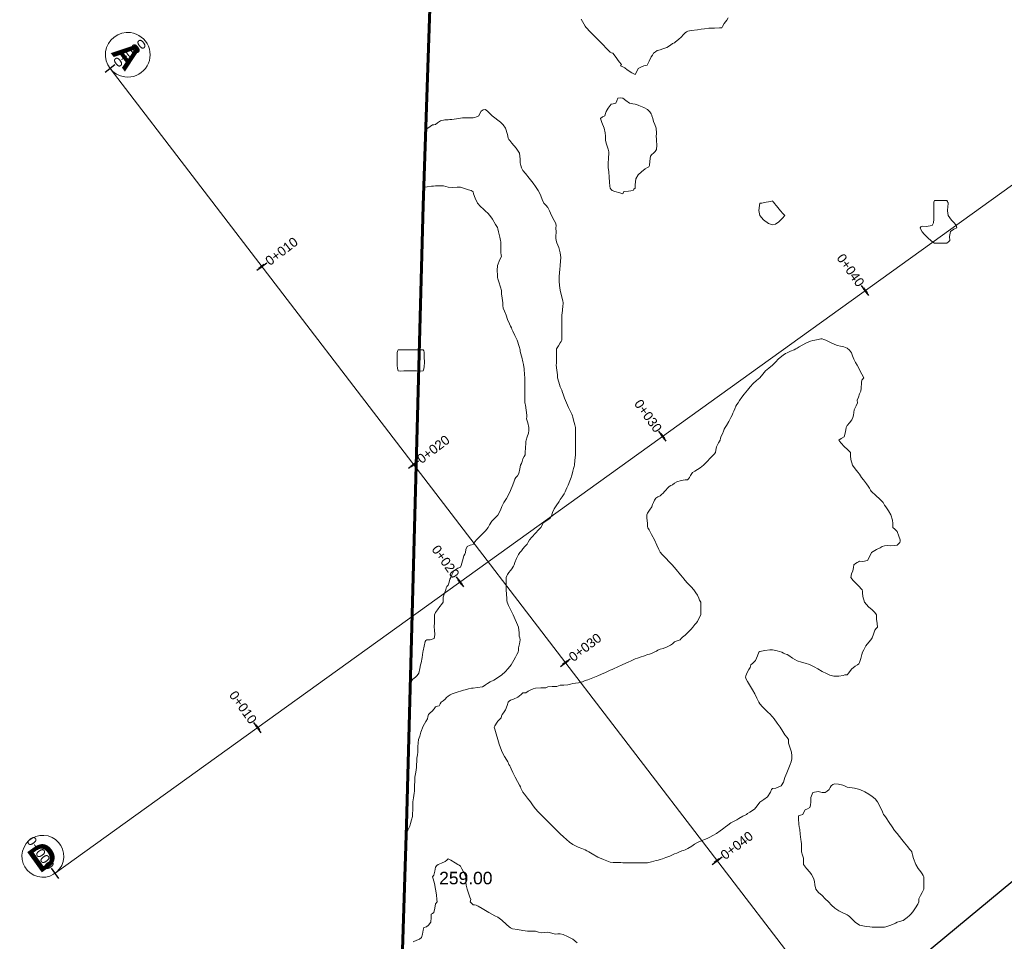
# Model space of a CAD drawing. Header units: millimetres. Extents: x -1567 to 968, y -503 to 481.
# Tile 23 of 145: x -880 to -840, y 6 to 43. Entities that reach past the tile are written whole.
import ezdxf

# ---------------------------------------------------------------- set-up
doc = ezdxf.new("R2010")
doc.units = ezdxf.units.MM
doc.layers.get('0').update_dxf_attribs({"lineweight": 0})
doc.layers.add('C-ROAD', color=7, linetype='Continuous', lineweight=0)
for name, color, linetype in [('C-ROAD-STAN-MAJR', 11, 'Continuous'), ('C-ROAD-TEXT', 11, 'Continuous'), ('C-TOPO', 7, 'Continuous'), ('C-TOPO-TEXT', 7, 'Continuous')]:
    doc.layers.add(name, color=color, linetype=linetype)
doc.styles.get("Standard").update_dxf_attribs({"font": 'arial.ttf'})

msp = doc.modelspace()

# ---------------------------------------------------------------- linework, layer by layer
at = {"color": 30, "lineweight": 60, "flags": 128}
msp.add_lwpolyline([(-739.475, -30.761), (-741.035, -32.188), (-760.565, -48.848), (-784.988, -69.873), (-806.899, -86.9), (-832.483, -99.731), (-840.842, -103.021), (-855.486, -107.455), (-868.11, -110.379), (-867.075, -85.675), (-866.715, -66.449), (-865.48, -31.795), (-864.136, 10.372), (-863.462, 35.193), (-862.677, 58.462), (-845.256, 59.933), (-830.634, 63.621), (-820.439, 67.012)], dxfattribs=at)
at = {"color": 6, "lineweight": 30}
msp.add_lwpolyline([(-799.395, 41.6), (-856.812, -5.946), (-796.924, -78.268), (-739.507, -30.722)], close=True, dxfattribs=at)
at = {"layer": 'C-ROAD', "color": 8, "linetype": 'Continuous', "lineweight": 13, "flags": 128}
msp.add_lwpolyline([(-876.021, 40.68), (-775.646, -90.25)], dxfattribs=at)
at = {"layer": 'C-ROAD-STAN-MAJR', "color": 14, "linetype": 'Continuous', "lineweight": 30, "true_color": 0xa50000}
for p, q in [((-870.135, 32.592), (-869.738, 32.896)), ((-845.601, 31.577), (-845.892, 31.983)), ((-853.72, 25.739), (-854.012, 26.145)), ((-864.051, 24.656), (-863.654, 24.96)), ((-861.839, 19.901), (-862.131, 20.307)), ((-857.967, 16.719), (-857.57, 17.024)), ((-869.958, 14.063), (-870.25, 14.469)), ((-851.883, 8.783), (-851.486, 9.087))]:
    msp.add_line(p, q, dxfattribs=at)
at = {"layer": 'C-ROAD-TEXT', "color": 1, "linetype": 'Continuous', "lineweight": 50}
for p, q in [((-870.036, 32.668), (-869.837, 32.82)), ((-845.673, 31.678), (-845.819, 31.881)), ((-853.793, 25.84), (-853.939, 26.043)), ((-863.952, 24.732), (-863.753, 24.884)), ((-861.912, 20.002), (-862.058, 20.205)), ((-857.868, 16.795), (-857.669, 16.948)), ((-870.031, 14.165), (-870.177, 14.368)), ((-851.783, 8.859), (-851.585, 9.011))]:
    msp.add_line(p, q, dxfattribs=at)
at = {"layer": 'C-TOPO', "color": 7, "linetype": 'Continuous', "lineweight": 9, "flags": 128}
for points in [[(-857.129, 42.648), (-857.025, 42.469), (-856.968, 42.373), (-856.94, 42.329), (-856.911, 42.286), (-856.794, 42.168), (-856.584, 41.958), (-856.468, 41.843), (-856.411, 41.786), (-856.296, 41.667), (-856.087, 41.45), (-855.968, 41.328), (-855.918, 41.308), (-855.869, 41.286), (-855.772, 41.165), (-855.603, 40.949), (-855.514, 40.832), (-855.549, 40.786), (-855.468, 40.741), (-855.387, 40.705), (-855.287, 40.629), (-855.101, 40.497), (-854.968, 40.435), (-854.911, 40.536), (-854.852, 40.67), (-854.719, 40.749), (-854.617, 40.786), (-854.552, 40.796), (-854.49, 40.809), (-854.407, 40.965), (-854.321, 41.139), (-854.276, 41.215), (-854.226, 41.286), (-854.15, 41.351), (-854.082, 41.4), (-854.025, 41.414), (-853.968, 41.427), (-853.863, 41.458), (-853.702, 41.52), (-853.553, 41.613), (-853.468, 41.675), (-853.391, 41.709), (-853.345, 41.745), (-853.294, 41.786), (-853.218, 41.847), (-853.118, 41.936), (-853.031, 42.037), (-852.968, 42.111), (-852.913, 42.145), (-852.856, 42.174), (-852.719, 42.196), (-852.468, 42.23), (-852.318, 42.251), (-852.181, 42.269), (-852.011, 42.286), (-851.786, 42.299), (-851.582, 42.306), (-851.491, 42.309), (-851.468, 42.365), (-851.393, 42.476), (-851.299, 42.617), (-851.244, 42.709)], [(-863.359, 38.245), (-863.349, 38.25), (-863.285, 38.286), (-863.191, 38.353), (-863.097, 38.415), (-863.033, 38.424), (-862.968, 38.434), (-862.888, 38.501), (-862.766, 38.584), (-862.6, 38.614), (-862.468, 38.622), (-862.391, 38.627), (-862.313, 38.632), (-862.133, 38.662), (-861.968, 38.691), (-861.883, 38.701), (-861.674, 38.704), (-861.468, 38.706), (-861.4, 38.718), (-861.324, 38.742), (-861.23, 38.786), (-861.188, 38.873), (-861.143, 38.962), (-861.058, 39.015), (-860.968, 39.039), (-860.856, 38.939), (-860.706, 38.786), (-860.587, 38.695), (-860.468, 38.603), (-860.368, 38.52), (-860.259, 38.42), (-860.161, 38.286), (-860.082, 38.031), (-860.063, 37.881), (-860.032, 37.833), (-859.998, 37.786), (-859.906, 37.685), (-859.735, 37.482), (-859.61, 37.286), (-859.571, 37.038), (-859.576, 36.894), (-859.566, 36.84), (-859.555, 36.786), (-859.522, 36.701), (-859.468, 36.588), (-859.368, 36.47), (-859.211, 36.286), (-859.059, 36.077), (-858.968, 35.943), (-858.912, 35.865), (-858.858, 35.786), (-858.807, 35.689), (-858.75, 35.568), (-858.691, 35.424), (-858.627, 35.286), (-858.548, 35.197), (-858.468, 35.109), (-858.404, 34.977), (-858.318, 34.786), (-858.21, 34.587), (-858.146, 34.464), (-858.14, 34.376), (-858.142, 34.286), (-858.141, 34.122), (-858.142, 33.96), (-858.143, 33.873), (-858.139, 33.786), (-858.101, 33.688), (-858.029, 33.506), (-857.971, 33.29), (-857.953, 33.109), (-857.959, 32.961), (-857.971, 32.789), (-857.986, 32.626), (-858.004, 32.496), (-858.014, 32.332), (-858.012, 32.152), (-857.999, 31.986), (-857.971, 31.79), (-857.924, 31.562), (-857.873, 31.373), (-857.849, 31.286), (-857.854, 31.233), (-857.861, 31.179), (-857.883, 30.979), (-857.903, 30.786), (-857.913, 30.731), (-857.913, 30.615), (-857.913, 30.403), (-857.913, 30.286), (-857.913, 30.231), (-857.912, 30.118), (-857.911, 29.908), (-857.913, 29.786), (-857.939, 29.735), (-857.968, 29.684), (-858.045, 29.567), (-858.121, 29.44), (-858.124, 29.364), (-858.121, 29.286), (-858.121, 29.113), (-858.121, 28.94), (-858.126, 28.863), (-858.129, 28.786), (-858.105, 28.588), (-858.081, 28.4), (-858.082, 28.343), (-858.081, 28.286), (-858.028, 28.104), (-857.968, 27.915), (-857.933, 27.845), (-857.902, 27.786), (-857.879, 27.697), (-857.855, 27.626), (-857.799, 27.47), (-857.726, 27.286), (-857.636, 27.09), (-857.546, 26.909), (-857.501, 26.819), (-857.484, 26.761), (-857.468, 26.702), (-857.437, 26.59), (-857.385, 26.397), (-857.356, 26.286), (-857.355, 26.23), (-857.356, 26.174), (-857.356, 25.98), (-857.356, 25.786), (-857.356, 25.73), (-857.356, 25.674), (-857.356, 25.48), (-857.356, 25.286), (-857.359, 25.234), (-857.363, 25.182), (-857.382, 24.98), (-857.4, 24.786), (-857.413, 24.731), (-857.436, 24.653), (-857.468, 24.541), (-857.499, 24.422), (-857.52, 24.338), (-857.536, 24.286), (-857.589, 24.15), (-857.657, 23.976), (-857.703, 23.874), (-857.743, 23.786), (-857.779, 23.71), (-857.817, 23.635), (-857.897, 23.511), (-857.968, 23.406), (-858.013, 23.331), (-858.04, 23.286), (-858.114, 23.193), (-858.22, 23.038), (-858.281, 22.887), (-858.313, 22.786), (-858.334, 22.731), (-858.359, 22.677), (-858.41, 22.633), (-858.468, 22.589), (-858.552, 22.537), (-858.649, 22.467), (-858.701, 22.378), (-858.751, 22.286), (-858.839, 22.193), (-858.968, 22.062), (-859.112, 21.903), (-859.21, 21.786), (-859.256, 21.703), (-859.302, 21.62), (-859.392, 21.517), (-859.468, 21.434), (-859.5, 21.389), (-859.529, 21.347), (-859.586, 21.286), (-859.644, 21.199), (-859.73, 21.048), (-859.785, 20.888), (-859.815, 20.786), (-859.844, 20.739), (-859.875, 20.693), (-859.918, 20.633), (-859.968, 20.562), (-860.027, 20.476), (-860.079, 20.398), (-860.113, 20.343), (-860.142, 20.286), (-860.144, 20.131), (-860.142, 19.96), (-860.142, 19.873), (-860.142, 19.786), (-860.13, 19.607), (-860.117, 19.435), (-860.113, 19.36), (-860.105, 19.286), (-860.046, 19.158), (-859.968, 19), (-859.912, 18.886), (-859.863, 18.786), (-859.822, 18.694), (-859.782, 18.601), (-859.718, 18.48), (-859.642, 18.286), (-859.617, 18.068), (-859.617, 17.935), (-859.597, 17.861), (-859.58, 17.786), (-859.606, 17.624), (-859.638, 17.456), (-859.647, 17.37), (-859.661, 17.286), (-859.707, 17.195), (-859.768, 17.087), (-859.836, 16.962), (-859.944, 16.786), (-860.055, 16.635), (-860.181, 16.499), (-860.306, 16.385), (-860.444, 16.286), (-860.635, 16.172), (-860.777, 16.095), (-860.886, 16.028), (-860.968, 15.976), (-861.024, 15.936), (-861.082, 15.901), (-861.282, 15.871), (-861.468, 15.847), (-861.528, 15.846), (-861.65, 15.819), (-861.788, 15.786), (-861.856, 15.765), (-861.923, 15.742), (-862.104, 15.683), (-862.298, 15.617), (-862.388, 15.577), (-862.468, 15.532), (-862.525, 15.467), (-862.581, 15.399), (-862.665, 15.342), (-862.744, 15.286), (-862.785, 15.212), (-862.825, 15.144), (-862.896, 15.12), (-862.968, 15.097), (-863.032, 15.019), (-863.104, 14.923), (-863.183, 14.853), (-863.25, 14.786), (-863.276, 14.703), (-863.298, 14.617), (-863.366, 14.509), (-863.468, 14.328), (-863.556, 14.085), (-863.604, 13.923), (-863.627, 13.855), (-863.647, 13.786), (-863.663, 13.653), (-863.678, 13.496), (-863.677, 13.391), (-863.678, 13.286), (-863.697, 13.171), (-863.718, 13.036), (-863.725, 12.905), (-863.729, 12.786), (-863.735, 12.675), (-863.745, 12.563), (-863.777, 12.413), (-863.805, 12.286), (-863.806, 12.205), (-863.805, 12.123), (-863.811, 11.952), (-863.817, 11.786), (-863.819, 11.713), (-863.822, 11.64), (-863.851, 11.456), (-863.879, 11.286), (-863.88, 11.199), (-863.886, 10.992), (-863.891, 10.786), (-863.891, 10.71), (-863.928, 10.573), (-863.968, 10.43), (-863.983, 10.374), (-864, 10.318), (-864.078, 10.159), (-864.148, 10.002)], [(-863.98, 16.112), (-863.968, 16.113), (-863.925, 16.155), (-863.883, 16.201), (-863.827, 16.242), (-863.768, 16.286), (-863.704, 16.357), (-863.636, 16.454), (-863.596, 16.637), (-863.573, 16.786), (-863.549, 16.868), (-863.511, 17.079), (-863.474, 17.286), (-863.468, 17.347), (-863.432, 17.525), (-863.392, 17.71), (-863.356, 17.75), (-863.317, 17.786), (-863.186, 17.789), (-863.021, 17.839), (-862.994, 17.986), (-863.007, 18.185), (-863.021, 18.286), (-863.019, 18.337), (-863.016, 18.452), (-863.012, 18.665), (-863.008, 18.786), (-862.968, 18.877), (-862.896, 18.985), (-862.802, 19.12), (-862.729, 19.203), (-862.67, 19.286), (-862.667, 19.386), (-862.67, 19.488), (-862.611, 19.654), (-862.558, 19.786), (-862.55, 19.868), (-862.512, 19.919), (-862.468, 19.98), (-862.427, 20.1), (-862.392, 20.21), (-862.352, 20.286), (-862.319, 20.393), (-862.234, 20.553), (-862.076, 20.653), (-861.968, 20.698), (-861.943, 20.762), (-861.893, 20.95), (-861.837, 21.155), (-861.802, 21.221), (-861.767, 21.286), (-861.751, 21.397), (-861.708, 21.526), (-861.576, 21.581), (-861.468, 21.607), (-861.429, 21.662), (-861.396, 21.714), (-861.331, 21.786), (-861.24, 21.878), (-861.073, 22.044), (-860.968, 22.15), (-860.909, 22.217), (-860.854, 22.286), (-860.802, 22.393), (-860.719, 22.537), (-860.602, 22.642), (-860.468, 22.776), (-860.362, 22.984), (-860.309, 23.128), (-860.273, 23.208), (-860.235, 23.286), (-860.184, 23.365), (-860.13, 23.448), (-860.064, 23.571), (-859.968, 23.771), (-859.876, 23.999), (-859.823, 24.141), (-859.788, 24.215), (-859.75, 24.286), (-859.691, 24.36), (-859.63, 24.448), (-859.59, 24.633), (-859.564, 24.786), (-859.527, 24.845), (-859.503, 24.929), (-859.468, 25.038), (-859.416, 25.126), (-859.374, 25.192), (-859.374, 25.286), (-859.361, 25.474), (-859.348, 25.666), (-859.346, 25.727), (-859.342, 25.786), (-859.299, 25.911), (-859.249, 26.068), (-859.23, 26.177), (-859.224, 26.286), (-859.274, 26.476), (-859.322, 26.64), (-859.314, 26.713), (-859.306, 26.786), (-859.336, 26.992), (-859.367, 27.186), (-859.381, 27.236), (-859.393, 27.286), (-859.393, 27.501), (-859.393, 27.711), (-859.393, 27.786), (-859.393, 27.999), (-859.393, 28.211), (-859.394, 28.286), (-859.404, 28.41), (-859.423, 28.632), (-859.433, 28.751), (-859.44, 28.786), (-859.44, 28.79), (-859.445, 28.811), (-859.456, 28.863), (-859.468, 28.92), (-859.516, 29.106), (-859.563, 29.286), (-859.573, 29.344), (-859.584, 29.402), (-859.621, 29.538), (-859.704, 29.786), (-859.786, 29.975), (-859.873, 30.151), (-859.913, 30.232), (-859.928, 30.286), (-859.968, 30.352), (-860.005, 30.442), (-860.079, 30.624), (-860.145, 30.786), (-860.211, 30.95), (-860.254, 31.072), (-860.267, 31.179), (-860.275, 31.286), (-860.302, 31.477), (-860.325, 31.643), (-860.324, 31.715), (-860.325, 31.786), (-860.363, 31.917), (-860.431, 32.133), (-860.468, 32.249), (-860.485, 32.303), (-860.493, 32.394), (-860.501, 32.588), (-860.485, 32.786), (-860.393, 33.017), (-860.325, 33.143), (-860.337, 33.214), (-860.354, 33.286), (-860.355, 33.484), (-860.354, 33.673), (-860.358, 33.73), (-860.364, 33.786), (-860.392, 33.913), (-860.441, 34.13), (-860.468, 34.249), (-860.493, 34.311), (-860.56, 34.423), (-860.692, 34.636), (-860.792, 34.786), (-860.877, 34.877), (-860.968, 34.963), (-861.054, 35.036), (-861.173, 35.141), (-861.292, 35.286), (-861.385, 35.476), (-861.444, 35.654), (-861.468, 35.737), (-861.54, 35.786), (-861.65, 35.821), (-861.849, 35.883), (-861.968, 35.917), (-862.033, 35.918), (-862.099, 35.917), (-862.274, 35.914), (-862.468, 35.917), (-862.56, 35.944), (-862.652, 35.97), (-862.814, 35.974), (-862.968, 35.97), (-863.052, 35.963), (-863.136, 35.955), (-863.311, 35.94), (-863.437, 35.927)], [(-857.29, 5.646), (-857.468, 5.786), (-857.674, 5.899), (-857.859, 5.973), (-857.968, 6.005), (-858.07, 6), (-858.173, 5.992), (-858.308, 6.029), (-858.468, 6.067), (-858.601, 6.057), (-858.728, 6.046), (-858.848, 6.075), (-858.968, 6.106), (-859.141, 6.108), (-859.287, 6.106), (-859.378, 6.121), (-859.468, 6.14), (-859.687, 6.172), (-859.882, 6.2), (-859.968, 6.239), (-860.02, 6.286), (-860.12, 6.375), (-860.317, 6.545), (-860.468, 6.667), (-860.589, 6.729), (-860.713, 6.786), (-860.835, 6.857), (-860.968, 6.936), (-861.104, 7.018), (-861.255, 7.109), (-861.337, 7.156), (-861.403, 7.161), (-861.468, 7.168), (-861.534, 7.226), (-861.587, 7.286), (-861.562, 7.381), (-861.593, 7.467), (-861.655, 7.634), (-861.706, 7.786), (-861.741, 7.951), (-861.758, 8.076), (-861.755, 8.182), (-861.758, 8.286), (-861.815, 8.418), (-861.91, 8.608), (-861.968, 8.713), (-862.02, 8.752), (-862.076, 8.786), (-862.181, 8.849), (-862.359, 8.953), (-862.468, 9.006), (-862.523, 8.957), (-862.579, 8.897), (-862.727, 8.837), (-862.86, 8.786), (-862.918, 8.736), (-862.968, 8.678), (-863.001, 8.516), (-863.034, 8.352), (-863.086, 8.286), (-863.065, 8.203), (-863.017, 8.014), (-862.97, 7.788), (-862.937, 7.563), (-862.917, 7.373), (-862.911, 7.286), (-862.968, 7.205), (-863.002, 7.034), (-863.041, 6.859), (-863.093, 6.823), (-863.144, 6.786), (-863.14, 6.652), (-863.153, 6.472), (-863.252, 6.353), (-863.335, 6.286), (-863.388, 6.272), (-863.439, 6.257), (-863.455, 6.204), (-863.468, 6.146), (-863.498, 5.995), (-863.53, 5.849), (-863.607, 5.786), (-863.716, 5.755), (-863.863, 5.682)]]:
    msp.add_lwpolyline(points, dxfattribs=at)
for points in [[(-854.293, 38.786), (-854.303, 38.808), (-854.327, 38.856), (-854.376, 38.934), (-854.468, 39.035), (-854.623, 39.118), (-854.814, 39.194), (-854.91, 39.229), (-854.968, 39.25), (-855.058, 39.259), (-855.19, 39.286), (-855.335, 39.388), (-855.468, 39.482), (-855.57, 39.496), (-855.664, 39.482), (-855.706, 39.385), (-855.746, 39.286), (-855.849, 39.259), (-855.931, 39.25), (-855.968, 39.195), (-856.045, 39.085), (-856.133, 38.951), (-856.159, 38.867), (-856.189, 38.786), (-856.277, 38.734), (-856.356, 38.675), (-856.3, 38.515), (-856.206, 38.286), (-856.167, 38.096), (-856.152, 37.97), (-856.154, 37.878), (-856.154, 37.786), (-856.117, 37.651), (-856.054, 37.446), (-856.02, 37.338), (-856.019, 37.286), (-856.035, 37.08), (-856.052, 36.87), (-856.051, 36.786), (-856.044, 36.708), (-856.028, 36.533), (-856.01, 36.328), (-855.992, 36.126), (-855.978, 35.958), (-855.968, 35.878), (-855.933, 35.83), (-855.891, 35.786), (-855.776, 35.748), (-855.578, 35.689), (-855.468, 35.66), (-855.427, 35.745), (-855.234, 35.767), (-855.045, 35.786), (-855.018, 35.836), (-854.968, 35.878), (-854.972, 36.015), (-854.937, 36.255), (-854.841, 36.418), (-854.72, 36.538), (-854.562, 36.655), (-854.468, 36.71), (-854.418, 36.736), (-854.391, 36.786), (-854.374, 36.966), (-854.346, 37.165), (-854.295, 37.227), (-854.237, 37.286), (-854.171, 37.352), (-854.11, 37.429), (-854.104, 37.611), (-854.11, 37.786), (-854.117, 37.865), (-854.124, 37.943), (-854.117, 38.086), (-854.124, 38.286), (-854.18, 38.435), (-854.237, 38.555), (-854.262, 38.672), (-854.293, 38.786)], [(-849.394, 35.286), (-849.398, 35.292), (-849.414, 35.309), (-849.443, 35.342), (-849.468, 35.368), (-849.528, 35.347), (-849.71, 35.316), (-849.893, 35.286), (-849.963, 35.281), (-849.984, 35.191), (-850.003, 34.992), (-849.963, 34.786), (-849.816, 34.612), (-849.618, 34.472), (-849.468, 34.409), (-849.337, 34.442), (-849.211, 34.53), (-849.06, 34.677), (-848.973, 34.786), (-849.005, 34.824), (-849.043, 34.861), (-849.136, 34.974), (-849.3, 35.173), (-849.394, 35.286)], [(-842.422, 35.286), (-842.423, 35.29), (-842.43, 35.307), (-842.448, 35.347), (-842.468, 35.383), (-842.565, 35.383), (-842.769, 35.384), (-842.968, 35.383), (-843, 35.319), (-842.997, 35.229), (-842.993, 35.032), (-842.999, 34.818), (-843, 34.639), (-843.005, 34.494), (-843.065, 34.383), (-843.303, 34.34), (-843.468, 34.365), (-843.519, 34.338), (-843.536, 34.286), (-843.51, 34.219), (-843.468, 34.131), (-843.376, 34.034), (-843.221, 33.882), (-843.119, 33.786), (-843.036, 33.721), (-842.968, 33.675), (-842.913, 33.674), (-842.857, 33.676), (-842.659, 33.675), (-842.468, 33.676), (-842.412, 33.73), (-842.357, 33.786), (-842.363, 33.939), (-842.33, 34.149), (-842.187, 34.233), (-842.074, 34.286), (-842.1, 34.38), (-842.161, 34.48), (-842.282, 34.593), (-842.422, 34.786), (-842.448, 34.973), (-842.435, 35.156), (-842.422, 35.24), (-842.422, 35.286)], [(-845.879, 28.197), (-845.875, 28.203), (-845.86, 28.22), (-845.83, 28.253), (-845.805, 28.286), (-845.876, 28.43), (-845.968, 28.601), (-846.015, 28.694), (-846.064, 28.786), (-846.131, 28.891), (-846.207, 29.026), (-846.248, 29.163), (-846.291, 29.286), (-846.369, 29.389), (-846.468, 29.47), (-846.596, 29.517), (-846.729, 29.547), (-846.849, 29.578), (-846.968, 29.614), (-847.164, 29.706), (-847.325, 29.786), (-847.406, 29.822), (-847.468, 29.849), (-847.521, 29.84), (-847.63, 29.816), (-847.765, 29.786), (-847.85, 29.771), (-847.933, 29.752), (-848.096, 29.681), (-848.276, 29.595), (-848.387, 29.525), (-848.468, 29.47), (-848.529, 29.439), (-848.591, 29.409), (-848.735, 29.345), (-848.868, 29.286), (-848.94, 29.258), (-849.039, 29.186), (-849.22, 29.038), (-849.344, 28.913), (-849.467, 28.786), (-849.605, 28.674), (-849.739, 28.558), (-849.853, 28.422), (-849.967, 28.286), (-850.103, 28.172), (-850.239, 28.058), (-850.357, 27.926), (-850.467, 27.786), (-850.595, 27.63), (-850.69, 27.508), (-850.783, 27.372), (-850.839, 27.286), (-850.895, 27.213), (-850.927, 27.14), (-850.968, 27.042), (-851.013, 26.941), (-851.048, 26.866), (-851.081, 26.786), (-851.129, 26.69), (-851.212, 26.531), (-851.301, 26.376), (-851.355, 26.286), (-851.401, 26.219), (-851.429, 26.144), (-851.468, 26.042), (-851.513, 25.94), (-851.547, 25.865), (-851.563, 25.786), (-851.626, 25.679), (-851.705, 25.523), (-851.734, 25.388), (-851.753, 25.286), (-851.797, 25.224), (-851.847, 25.165), (-851.905, 25.11), (-851.968, 25.053), (-852.074, 24.94), (-852.228, 24.786), (-852.36, 24.681), (-852.468, 24.605), (-852.57, 24.548), (-852.666, 24.484), (-852.743, 24.373), (-852.792, 24.286), (-852.835, 24.235), (-852.875, 24.193), (-852.968, 24.193), (-853.119, 24.164), (-853.3, 24.118), (-853.393, 24.055), (-853.468, 23.996), (-853.538, 23.962), (-853.607, 23.925), (-853.67, 23.859), (-853.733, 23.786), (-853.789, 23.725), (-853.846, 23.664), (-853.905, 23.606), (-853.968, 23.552), (-854.055, 23.513), (-854.145, 23.463), (-854.196, 23.377), (-854.233, 23.286), (-854.266, 23.202), (-854.301, 23.119), (-854.39, 22.975), (-854.468, 22.854), (-854.505, 22.786), (-854.496, 22.665), (-854.478, 22.446), (-854.468, 22.327), (-854.458, 22.277), (-854.412, 22.196), (-854.307, 22.008), (-854.19, 21.786), (-854.094, 21.579), (-854.021, 21.404), (-853.968, 21.296), (-853.889, 21.205), (-853.801, 21.12), (-853.725, 21.042), (-853.615, 20.928), (-853.483, 20.786), (-853.317, 20.595), (-853.148, 20.393), (-853.06, 20.286), (-853.014, 20.225), (-852.968, 20.165), (-852.88, 20.072), (-852.726, 19.911), (-852.613, 19.786), (-852.53, 19.671), (-852.468, 19.568), (-852.418, 19.451), (-852.387, 19.368), (-852.341, 19.286), (-852.34, 19.104), (-852.341, 18.914), (-852.339, 18.85), (-852.341, 18.786), (-852.399, 18.658), (-852.468, 18.522), (-852.524, 18.453), (-852.576, 18.394), (-852.614, 18.34), (-852.653, 18.286), (-852.719, 18.217), (-852.808, 18.127), (-852.899, 18.037), (-852.968, 17.972), (-853.022, 17.932), (-853.074, 17.893), (-853.117, 17.839), (-853.162, 17.786), (-853.277, 17.743), (-853.386, 17.705), (-853.427, 17.667), (-853.468, 17.628), (-853.553, 17.574), (-853.684, 17.502), (-853.85, 17.442), (-853.968, 17.404), (-854.053, 17.371), (-854.118, 17.333), (-854.202, 17.286), (-854.306, 17.242), (-854.39, 17.208), (-854.468, 17.189), (-854.597, 17.141), (-854.764, 17.082), (-854.873, 17.049), (-854.968, 17.02), (-855.047, 16.983), (-855.125, 16.944), (-855.254, 16.887), (-855.468, 16.792), (-855.684, 16.691), (-855.812, 16.63), (-855.89, 16.597), (-855.968, 16.564), (-856.055, 16.522), (-856.156, 16.474), (-856.322, 16.404), (-856.468, 16.342), (-856.536, 16.314), (-856.604, 16.286), (-856.737, 16.231), (-856.861, 16.179), (-856.914, 16.163), (-856.968, 16.147), (-857.085, 16.106), (-857.24, 16.058), (-857.36, 16.047), (-857.468, 16.037), (-857.564, 16.007), (-857.66, 15.978), (-857.824, 15.973), (-857.968, 15.971), (-858.035, 15.945), (-858.101, 15.919), (-858.291, 15.909), (-858.468, 15.901), (-858.547, 15.865), (-858.743, 15.858), (-858.968, 15.846), (-859.061, 15.821), (-859.151, 15.786), (-859.259, 15.721), (-859.348, 15.666), (-859.408, 15.663), (-859.468, 15.659), (-859.544, 15.587), (-859.666, 15.485), (-859.845, 15.406), (-859.968, 15.362), (-860.014, 15.332), (-860.064, 15.286), (-860.1, 15.155), (-860.159, 14.977), (-860.241, 14.864), (-860.305, 14.786), (-860.322, 14.722), (-860.341, 14.659), (-860.399, 14.599), (-860.468, 14.53), (-860.523, 14.45), (-860.565, 14.383), (-860.595, 14.335), (-860.62, 14.286), (-860.599, 14.2), (-860.545, 14.015), (-860.476, 13.795), (-860.417, 13.608), (-860.364, 13.452), (-860.295, 13.286), (-860.201, 13.105), (-860.113, 12.957), (-860.07, 12.888), (-860.048, 12.837), (-860.027, 12.786), (-859.998, 12.736), (-859.968, 12.684), (-859.935, 12.612), (-859.867, 12.463), (-859.782, 12.286), (-859.69, 12.109), (-859.609, 11.96), (-859.57, 11.889), (-859.549, 11.838), (-859.527, 11.786), (-859.499, 11.735), (-859.468, 11.684), (-859.404, 11.601), (-859.28, 11.441), (-859.163, 11.286), (-859.063, 11.136), (-858.968, 11.005), (-858.862, 10.893), (-858.749, 10.786), (-858.609, 10.646), (-858.468, 10.505), (-858.359, 10.396), (-858.249, 10.286), (-858.114, 10.149), (-857.968, 10.005), (-857.846, 9.894), (-857.721, 9.786), (-857.599, 9.674), (-857.468, 9.577), (-857.252, 9.478), (-857.108, 9.426), (-857.037, 9.401), (-856.968, 9.374), (-856.9, 9.332), (-856.829, 9.286), (-856.695, 9.204), (-856.468, 9.077), (-856.24, 8.977), (-856.108, 8.926), (-856.038, 8.898), (-855.968, 8.874), (-855.845, 8.867), (-855.646, 8.86), (-855.538, 8.857), (-855.468, 8.851), (-855.354, 8.851), (-855.147, 8.851), (-855.033, 8.851), (-854.968, 8.851), (-854.854, 8.851), (-854.647, 8.851), (-854.533, 8.851), (-854.468, 8.851), (-854.306, 8.894), (-854.124, 8.942), (-854.046, 8.959), (-853.968, 8.978), (-853.871, 9.014), (-853.744, 9.062), (-853.583, 9.121), (-853.468, 9.164), (-853.384, 9.203), (-853.295, 9.241), (-853.186, 9.286), (-853.097, 9.322), (-853.03, 9.348), (-852.968, 9.372), (-852.861, 9.425), (-852.695, 9.513), (-852.582, 9.59), (-852.468, 9.664), (-852.32, 9.732), (-852.186, 9.786), (-852.077, 9.828), (-851.968, 9.872), (-851.848, 9.937), (-851.706, 10.024), (-851.553, 10.13), (-851.468, 10.192), (-851.413, 10.232), (-851.352, 10.286), (-851.254, 10.363), (-851.133, 10.451), (-851.051, 10.49), (-850.968, 10.527), (-850.89, 10.576), (-850.809, 10.628), (-850.645, 10.715), (-850.509, 10.786), (-850.468, 10.82), (-850.365, 10.874), (-850.183, 11.001), (-850.076, 11.137), (-849.968, 11.278), (-849.814, 11.381), (-849.668, 11.487), (-849.548, 11.677), (-849.501, 11.786), (-849.468, 11.827), (-849.329, 11.842), (-849.11, 11.928), (-849.021, 12.078), (-848.968, 12.267), (-848.89, 12.454), (-848.807, 12.655), (-848.755, 12.786), (-848.717, 12.897), (-848.691, 13.01), (-848.688, 13.137), (-848.705, 13.286), (-848.767, 13.488), (-848.818, 13.636), (-848.816, 13.712), (-848.818, 13.786), (-848.879, 13.87), (-848.968, 13.983), (-849.044, 14.112), (-849.152, 14.286), (-849.271, 14.448), (-849.401, 14.614), (-849.468, 14.698), (-849.505, 14.743), (-849.542, 14.786), (-849.657, 14.901), (-849.858, 15.101), (-849.968, 15.212), (-850.007, 15.286), (-850.052, 15.371), (-850.092, 15.451), (-850.176, 15.616), (-850.268, 15.786), (-850.39, 15.986), (-850.468, 16.108), (-850.515, 16.212), (-850.545, 16.286), (-850.527, 16.345), (-850.502, 16.41), (-850.468, 16.495), (-850.41, 16.592), (-850.359, 16.678), (-850.348, 16.733), (-850.336, 16.786), (-850.253, 16.85), (-850.138, 16.956), (-850.057, 17.147), (-850.012, 17.286), (-849.968, 17.318), (-849.77, 17.351), (-849.566, 17.384), (-849.468, 17.385), (-849.279, 17.338), (-849.082, 17.286), (-849.021, 17.25), (-848.968, 17.217), (-848.879, 17.197), (-848.811, 17.149), (-848.659, 17.046), (-848.468, 16.942), (-848.301, 16.883), (-848.153, 16.851), (-847.974, 16.793), (-847.794, 16.705), (-847.642, 16.615), (-847.468, 16.52), (-847.3, 16.432), (-847.164, 16.364), (-847.004, 16.322), (-846.805, 16.323), (-846.635, 16.355), (-846.557, 16.375), (-846.468, 16.375), (-846.408, 16.465), (-846.294, 16.612), (-846.147, 16.728), (-846.057, 16.786), (-846, 16.818), (-845.968, 16.875), (-845.923, 17.034), (-845.878, 17.196), (-845.849, 17.286), (-845.804, 17.383), (-845.719, 17.537), (-845.596, 17.691), (-845.513, 17.786), (-845.468, 17.866), (-845.418, 18.015), (-845.358, 18.176), (-845.3, 18.231), (-845.248, 18.286), (-845.266, 18.443), (-845.292, 18.611), (-845.288, 18.7), (-845.292, 18.786), (-845.361, 18.874), (-845.468, 18.987), (-845.613, 19.108), (-845.768, 19.286), (-845.835, 19.523), (-845.847, 19.665), (-845.858, 19.727), (-845.872, 19.786), (-845.915, 19.845), (-845.968, 19.907), (-846.063, 19.997), (-846.221, 20.155), (-846.315, 20.286), (-846.289, 20.425), (-846.235, 20.553), (-846.215, 20.686), (-846.196, 20.786), (-846.128, 20.841), (-846.063, 20.881), (-846.016, 20.909), (-845.968, 20.934), (-845.84, 20.927), (-845.65, 20.968), (-845.571, 21.112), (-845.488, 21.286), (-845.298, 21.409), (-845.151, 21.47), (-845.061, 21.518), (-844.968, 21.556), (-844.86, 21.559), (-844.738, 21.556), (-844.586, 21.561), (-844.468, 21.572), (-844.406, 21.624), (-844.358, 21.677), (-844.348, 21.731), (-844.345, 21.786), (-844.393, 21.939), (-844.468, 22.123), (-844.559, 22.215), (-844.631, 22.286), (-844.634, 22.366), (-844.631, 22.45), (-844.656, 22.578), (-844.723, 22.786), (-844.812, 22.949), (-844.914, 23.107), (-844.968, 23.185), (-844.993, 23.236), (-845.019, 23.286), (-845.138, 23.396), (-845.349, 23.588), (-845.468, 23.697), (-845.504, 23.741), (-845.538, 23.786), (-845.574, 23.856), (-845.621, 23.939), (-845.697, 24.038), (-845.82, 24.192), (-845.894, 24.286), (-845.931, 24.355), (-845.968, 24.423), (-846.034, 24.497), (-846.152, 24.634), (-846.252, 24.786), (-846.316, 25.013), (-846.331, 25.15), (-846.333, 25.219), (-846.338, 25.286), (-846.395, 25.35), (-846.468, 25.423), (-846.569, 25.522), (-846.721, 25.679), (-846.796, 25.786), (-846.708, 25.846), (-846.594, 25.913), (-846.538, 26.116), (-846.508, 26.286), (-846.468, 26.377), (-846.379, 26.472), (-846.276, 26.594), (-846.24, 26.688), (-846.214, 26.786), (-846.2, 26.891), (-846.183, 27.001), (-846.113, 27.162), (-846.056, 27.286), (-846.062, 27.38), (-846.016, 27.509), (-845.968, 27.642), (-845.946, 27.693), (-845.926, 27.744), (-845.913, 27.865), (-845.893, 28.076), (-845.879, 28.197)], [(-863.422, 29.286), (-863.423, 29.29), (-863.43, 29.312), (-863.446, 29.361), (-863.468, 29.406), (-863.526, 29.409), (-863.588, 29.406), (-863.778, 29.406), (-863.968, 29.406), (-864.028, 29.406), (-864.088, 29.406), (-864.28, 29.41), (-864.468, 29.406), (-864.491, 29.35), (-864.505, 29.286), (-864.509, 29.164), (-864.511, 28.944), (-864.509, 28.786), (-864.502, 28.657), (-864.468, 28.556), (-864.364, 28.543), (-864.238, 28.556), (-864.103, 28.556), (-863.968, 28.556), (-863.853, 28.556), (-863.738, 28.556), (-863.588, 28.547), (-863.468, 28.556), (-863.436, 28.639), (-863.422, 28.74), (-863.419, 28.89), (-863.421, 29.12), (-863.422, 29.24), (-863.422, 29.286)], [(-843.396, 8.214), (-843.395, 8.224), (-843.393, 8.26), (-843.393, 8.286), (-843.425, 8.342), (-843.468, 8.41), (-843.52, 8.483), (-843.616, 8.624), (-843.71, 8.786), (-843.804, 9.026), (-843.844, 9.163), (-843.859, 9.225), (-843.877, 9.286), (-843.92, 9.341), (-843.968, 9.397), (-844.039, 9.486), (-844.167, 9.648), (-844.277, 9.786), (-844.373, 9.903), (-844.468, 10.021), (-844.565, 10.144), (-844.668, 10.286), (-844.783, 10.458), (-844.908, 10.65), (-844.968, 10.743), (-845.006, 10.786), (-845.054, 10.895), (-845.153, 11.112), (-845.248, 11.286), (-845.348, 11.406), (-845.468, 11.506), (-845.595, 11.596), (-845.764, 11.696), (-845.963, 11.786), (-846.178, 11.843), (-846.364, 11.869), (-846.468, 11.883), (-846.555, 11.922), (-846.642, 11.96), (-846.809, 11.993), (-846.968, 12.012), (-847.045, 11.98), (-847.115, 11.934), (-847.155, 11.861), (-847.193, 11.786), (-847.275, 11.72), (-847.351, 11.669), (-847.409, 11.667), (-847.468, 11.669), (-847.629, 11.701), (-847.851, 11.669), (-847.921, 11.472), (-847.924, 11.286), (-847.94, 11.163), (-847.968, 11.061), (-848.058, 11.016), (-848.153, 10.971), (-848.201, 10.874), (-848.243, 10.786), (-848.335, 10.762), (-848.418, 10.736), (-848.42, 10.61), (-848.404, 10.403), (-848.392, 10.286), (-848.379, 10.236), (-848.367, 10.185), (-848.348, 9.996), (-848.327, 9.786), (-848.31, 9.699), (-848.294, 9.612), (-848.298, 9.467), (-848.294, 9.286), (-848.257, 9.16), (-848.22, 9.038), (-848.225, 8.909), (-848.219, 8.786), (-848.099, 8.625), (-847.968, 8.477), (-847.9, 8.379), (-847.844, 8.286), (-847.807, 8.192), (-847.777, 8.096), (-847.765, 7.963), (-847.719, 7.786), (-847.613, 7.661), (-847.468, 7.535), (-847.344, 7.411), (-847.219, 7.286), (-847.099, 7.155), (-846.968, 7.035), (-846.799, 6.929), (-846.616, 6.831), (-846.527, 6.786), (-846.468, 6.763), (-846.425, 6.731), (-846.375, 6.694), (-846.299, 6.618), (-846.142, 6.474), (-845.968, 6.356), (-845.708, 6.294), (-845.561, 6.286), (-845.468, 6.272), (-845.334, 6.272), (-845.097, 6.273), (-844.968, 6.274), (-844.916, 6.286), (-844.754, 6.339), (-844.579, 6.398), (-844.524, 6.435), (-844.468, 6.471), (-844.364, 6.493), (-844.219, 6.537), (-844.066, 6.651), (-843.968, 6.738), (-843.917, 6.786), (-843.839, 6.882), (-843.722, 7.04), (-843.638, 7.189), (-843.592, 7.286), (-843.592, 7.348), (-843.592, 7.41), (-843.53, 7.536), (-843.468, 7.655), (-843.417, 7.735), (-843.391, 7.786), (-843.392, 7.898), (-843.395, 8.101), (-843.396, 8.214)]]:
    msp.add_lwpolyline(points, close=True, dxfattribs=at)

# ---------------------------------------------------------------- texts
at = {"layer": 'C-ROAD-STAN-MAJR', "color": 7, "linetype": 'Continuous', "lineweight": -3, "char_height": 0.375, "attachment_point": 5}
for s, insert, rotation in [('{\\fArial|b0|i0|c0|p34;\\C1;0+010}', (-869.143, 33.352), 37.475), ('{\\fArial|b0|i0|c0|p34;\\C1;0+040}', (-846.33, 32.591), 305.7171), ('{\\fArial|b0|i0|c0|p34;\\C1;0+030}', (-854.449, 26.754), 305.7171), ('{\\fArial|b0|i0|c0|p34;\\C1;0+020}', (-863.059, 25.416), 37.475), ('{\\fArial|b0|i0|c0|p34;\\C1;0+020}', (-862.568, 20.916), 305.7171), ('{\\fArial|b0|i0|c0|p34;\\C1;0+030}', (-856.975, 17.48), 37.475), ('{\\fArial|b0|i0|c0|p34;\\C1;0+010}', (-870.688, 15.078), 305.7171), ('{\\fArial|b0|i0|c0|p34;\\C1;0+040}', (-850.891, 9.544), 37.475)]:
    msp.add_mtext(s, dxfattribs=dict(at, insert=insert, rotation=rotation))
at = {"layer": 'C-ROAD-TEXT', "color": 7, "linetype": 'Continuous', "lineweight": 30, "insert": (-878.421, 8.704), "char_height": 1, "width": 0.84672, "attachment_point": 8, "rotation": 35.7171, "bg_fill": 3, "box_fill_scale": 1.1875, "bg_fill_color": 9, "bg_fill_true_color": 13158600, "bg_fill_transparency": 0}
msp.add_mtext('{\\fArial|b1|i0|c0|p34;D}', dxfattribs=at)
at = {"layer": 'C-TOPO-TEXT', "color": 35, "linetype": 'Continuous', "lineweight": -3, "insert": (-861.756, 8.234), "char_height": 0.5, "attachment_point": 5}
msp.add_mtext('259.00', dxfattribs=at)

# ---------------------------------------------------------------- next in the draw order: linework, layer by layer
at = {"layer": 'C-ROAD-STAN-MAJR', "color": 14, "linetype": 'Continuous', "lineweight": 30, "true_color": 0xa50000}
msp.add_line((-878.077, 8.225), (-878.369, 8.631), dxfattribs=at)
at = {"layer": 'C-ROAD-TEXT', "color": 8, "linetype": 'Continuous', "lineweight": 20, "extrusion": (0, 0, -1)}
for start, end in [(14.3086, 194.3086), (194.3086, 14.3086)]:
    msp.add_arc((878.713, 9.11), 0.84, start, end, dxfattribs=at)

# ---------------------------------------------------------------- next in the draw order: texts
at = {"layer": 'C-ROAD-STAN-MAJR', "color": 7, "linetype": 'Continuous', "lineweight": -3, "insert": (-878.807, 9.24), "char_height": 0.375, "attachment_point": 5, "rotation": 305.7171}
msp.add_mtext('{\\fArial|b0|i0|c0|p34;\\C1;0+000}', dxfattribs=at)
at = {"layer": 'C-ROAD-TEXT', "color": 7, "linetype": 'Continuous', "lineweight": 30, "insert": (-875.707, 40.921), "char_height": 1, "width": 1.01344, "attachment_point": 8, "rotation": 307.475, "bg_fill": 3, "box_fill_scale": 1.1875, "bg_fill_color": 9, "bg_fill_true_color": 13158600, "bg_fill_transparency": 0}
msp.add_mtext('{\\fArial|b1|i0|c0|p34;A}', dxfattribs=at)

# ---------------------------------------------------------------- next in the draw order: linework, layer by layer
at = {"layer": 'C-ROAD', "color": 8, "linetype": 'Continuous', "lineweight": 13, "flags": 128}
for points in [[(-878.223, 8.428), (-811.596, 56.334)], [(-876.021, 40.68), (-775.646, -90.25)]]:
    msp.add_lwpolyline(points, dxfattribs=at)
at = {"layer": 'C-ROAD-STAN-MAJR', "color": 14, "linetype": 'Continuous', "lineweight": 30, "true_color": 0xa50000}
msp.add_line((-876.219, 40.528), (-875.822, 40.832), dxfattribs=at)
at = {"layer": 'C-ROAD-TEXT', "color": 8, "linetype": 'Continuous', "lineweight": 20, "extrusion": (0, 0, -1)}
for start, end in [(277.4275, 97.4275), (97.4275, 277.4275)]:
    msp.add_arc((875.31, 41.225), 0.896, start, end, dxfattribs=at)

# ---------------------------------------------------------------- next in the draw order: texts
at = {"layer": 'C-ROAD-STAN-MAJR', "color": 7, "linetype": 'Continuous', "lineweight": -3, "insert": (-875.227, 41.288), "char_height": 0.375, "attachment_point": 5, "rotation": 37.475}
msp.add_mtext('{\\fArial|b0|i0|c0|p34;\\C1;0+000}', dxfattribs=at)

doc.saveas('drawing.dxf')
